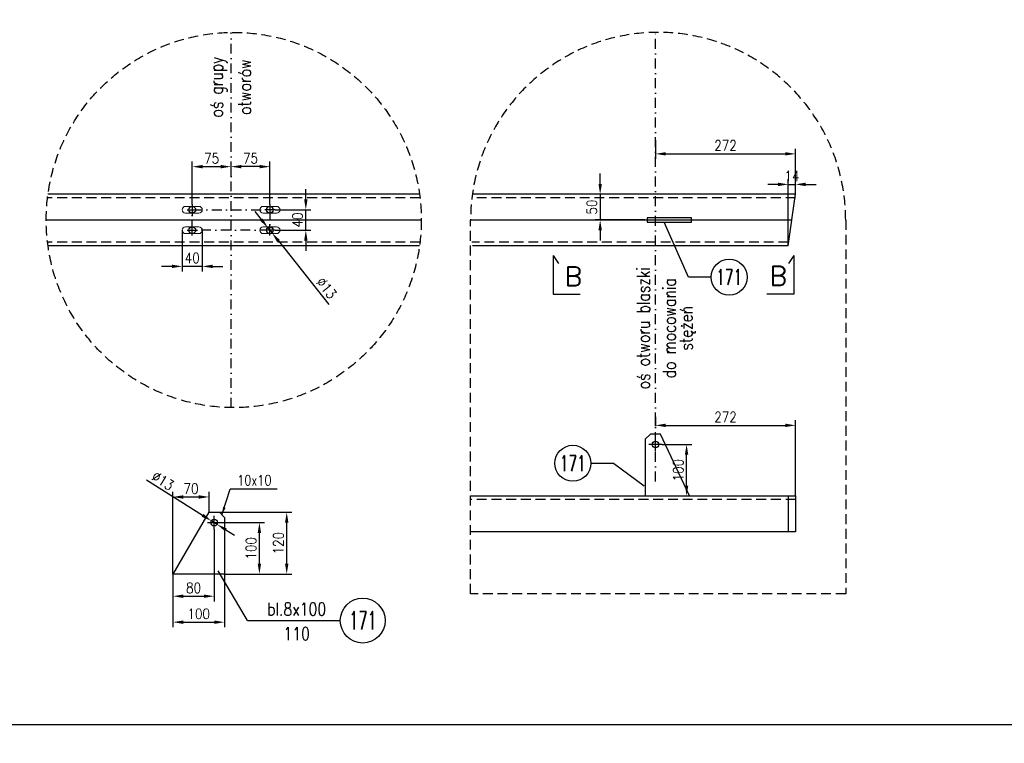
# Model space of a CAD drawing. Header units: millimetres. Extents: x -34919 to 306996, y -293018 to -145733.
# Tile 169 of 256: x 79689 to 81602, y -196154 to -194748. Entities that reach past the tile are written whole.
import ezdxf
from ezdxf.enums import TextEntityAlignment as Align

# ---------------------------------------------------------------- set-up
doc = ezdxf.new("R2010")
doc.units = ezdxf.units.MM
doc.header["$LTSCALE"] = 3
doc.linetypes.add('DASHDOT', pattern=[25.4, 12.7, -6.35, 0, -6.35])
doc.linetypes.add('HIDDEN', pattern=[9.525, 6.35, -3.175])
for name, color, linetype in [('1_Słupy', 1, 'Continuous'), ('CIENKA', 4, 'Continuous'), ('K-wypełnienia', 8, 'Continuous'), ('oznaczenia', 4, 'Continuous'), ('poziome 1', 7, 'Continuous'), ('PROFILE', 2, 'Continuous'), ('Prz', 5, 'Continuous'), ('slupki', 7, 'Continuous'), ('stezenia', 4, 'Continuous')]:
    doc.layers.add(name, color=color, linetype=linetype)
doc.layers.add('OPISY', color=2, linetype='Continuous', lineweight=13)
doc.layers.add('SIATKA', color=5, linetype='Continuous', lineweight=18)
doc.styles.add('NOVE3', font='romans.shx', dxfattribs={"width": 0.7})
doc.styles.add('R20', font='romans.shx', dxfattribs={"width": 0.85})
doc.styles.add('R40', font='romans.shx', dxfattribs={"width": 0.8, "height": 40})
doc.styles.add('R50', font='romans.shx', dxfattribs={"width": 0.85, "height": 50})
doc.styles.add('ROMANS', font='romans.shx')
doc.styles.add('WYMIAR1', font='ROMANS.shx', dxfattribs={"width": 0.7, "oblique": 15})
doc.styles.add('WYMIARY', font='ROMANS.shx', dxfattribs={"width": 0.75, "oblique": 15})
doc.dimstyles.new('NORM20', dxfattribs={"dimscale": 20, "dimtxt": 2, "dimasz": 1.5, "dimexe": 1, "dimexo": 1, "dimgap": 1, "dimtad": 1, "dimdec": 0, "dimzin": 0, "dimdsep": 46, "dimtxsty": 'WYMIAR1', "dimcen": 1.5, "dimclrd": 4, "dimclre": 4, "dimclrt": 3, "dimadec": 0, "dimazin": 0, "dimtfac": 1, "dimtdec": 0, "dimtmove": 2, "dimatfit": 3, "dimfxl": 1, "dimtolj": 1, "dimtzin": 0, "dimarcsym": 0})
doc.dimstyles.new('Skala 1_10', dxfattribs={"dimscale": 10, "dimtxt": 2, "dimasz": 2, "dimexe": 1, "dimexo": 0, "dimtad": 1, "dimdec": 0, "dimdsep": 46, "dimtxsty": 'R20', "dimcen": 0, "dimclrd": 4, "dimclre": 4, "dimclrt": 3, "dimadec": 0, "dimazin": 0, "dimtfac": 1, "dimtdec": 0, "dimtix": 1, "dimtmove": 0, "dimatfit": 2, "dimfxl": 1, "dimtolj": 1, "dimtzin": 0, "dimarcsym": 0})

# ---------------------------------------------------------------- blocks, each defined once
blk = doc.blocks.new('A$C1702099F')
at = {"color": 6}
for p, q in [((13, 6.5), (-13, 6.5)), ((13, -6.5), (-13, -6.5))]:
    blk.add_line(p, q, dxfattribs=at)
for centre, start, end in [((-13, 0), 90, 270), ((13, 0), 270, 90)]:
    blk.add_arc(centre, 6.5, start, end, dxfattribs=at)
blk = doc.blocks.new('*D1541')
at = {"layer": 'Defpoints', "color": 0, "transparency": 16777216}
for p in [(80005, -195157, 0), (80044, -195157, 0), (80005, -195227.1)]:
    blk.add_point(p, dxfattribs=at)
at = {"layer": 'SIATKA', "color": 4, "lineweight": -2, "transparency": 16777216}
for p, q in [((80005, -195157), (80005, -195237.1)), ((80044, -195157), (80044, -195237.1)), ((79985, -195227.1), (79965, -195227.1)), ((80044, -195227.1), (80005, -195227.1)), ((80064, -195227.1), (80084, -195227.1))]:
    blk.add_line(p, q, dxfattribs=at)
at = {"layer": 'SIATKA', "color": 4, "transparency": 16777216}
for points in [[(79985, -195223.8), (79985, -195230.4), (80005, -195227.1)], [(80064, -195223.8), (80064, -195230.4), (80044, -195227.1)]]:
    blk.add_solid(points, dxfattribs=at)
at = {"layer": 'SIATKA', "color": 3, "transparency": 16777216, "insert": (80024.5, -195210.8), "char_height": 20, "attachment_point": 5, "style": 'R20'}
blk.add_mtext('\\A1;40', dxfattribs=at)
blk = doc.blocks.new('*D1644')
at = {"layer": 'Defpoints', "color": 0, "transparency": 16777216}
for p in [(80100, -195033.4), (80100, -195053.9, 0), (80175.4, -195106.8, 0)]:
    blk.add_point(p, dxfattribs=at)
at = {"layer": 'SIATKA', "color": 4, "lineweight": -2, "transparency": 16777216}
for p, q in [((80100, -195053.9), (80100, -195023.4)), ((80155.4, -195033.4), (80120, -195033.4)), ((80175.4, -195106.8), (80175.4, -195023.4))]:
    blk.add_line(p, q, dxfattribs=at)
at = {"layer": 'SIATKA', "color": 4, "transparency": 16777216}
for points in [[(80120, -195030.1), (80120, -195036.7), (80100, -195033.4)], [(80155.4, -195030.1), (80155.4, -195036.7), (80175.4, -195033.4)]]:
    blk.add_solid(points, dxfattribs=at)
at = {"layer": 'SIATKA', "color": 3, "transparency": 16777216, "insert": (80137.7, -195017.2), "char_height": 20, "attachment_point": 5, "style": 'R20'}
blk.add_mtext('\\A1;75', dxfattribs=at)
blk = doc.blocks.new('*D1542')
at = {"layer": 'Defpoints', "color": 0, "transparency": 16777216}
for p in [(80100, -195033.4), (80100, -195053.9, 0), (80024.5, -195106.8, 0)]:
    blk.add_point(p, dxfattribs=at)
at = {"layer": 'SIATKA', "color": 4, "lineweight": -2, "transparency": 16777216}
for p, q in [((80024.5, -195106.8), (80024.5, -195023.4)), ((80044.5, -195033.4), (80080, -195033.4)), ((80100, -195053.9), (80100, -195023.4))]:
    blk.add_line(p, q, dxfattribs=at)
at = {"layer": 'SIATKA', "color": 4, "transparency": 16777216}
for points in [[(80044.5, -195030.1), (80044.5, -195036.7), (80024.5, -195033.4)], [(80080, -195030.1), (80080, -195036.7), (80100, -195033.4)]]:
    blk.add_solid(points, dxfattribs=at)
at = {"layer": 'SIATKA', "color": 3, "transparency": 16777216, "insert": (80062.3, -195017.2), "char_height": 20, "attachment_point": 5, "style": 'R20'}
blk.add_mtext('\\A1;75', dxfattribs=at)
blk = doc.blocks.new('*D1645')
at = {"layer": 'Defpoints', "color": 0, "transparency": 16777216}
for p in [(80185.6, -195117, 0), (80245.2, -195117), (80185.6, -195157, 0)]:
    blk.add_point(p, dxfattribs=at)
at = {"layer": 'SIATKA', "color": 4, "lineweight": -2, "transparency": 16777216}
for p, q in [((80245.2, -195097), (80245.2, -195077)), ((80185.6, -195117), (80255.2, -195117)), ((80245.2, -195157), (80245.2, -195117)), ((80185.6, -195157), (80255.2, -195157)), ((80245.2, -195177), (80245.2, -195197))]:
    blk.add_line(p, q, dxfattribs=at)
at = {"layer": 'SIATKA', "color": 4, "transparency": 16777216}
for points in [[(80241.9, -195097), (80248.5, -195097), (80245.2, -195117)], [(80241.9, -195177), (80248.5, -195177), (80245.2, -195157)]]:
    blk.add_solid(points, dxfattribs=at)
at = {"layer": 'SIATKA', "color": 3, "transparency": 16777216, "insert": (80229, -195137), "char_height": 20, "attachment_point": 5, "rotation": 90, "style": 'R20'}
blk.add_mtext('\\A1;40', dxfattribs=at)
blk = doc.blocks.new('*D1543')
at = {"layer": 'Defpoints', "color": 0, "transparency": 16777216}
for p in [(80171.4, -195151.9), (80179.5, -195162.1)]:
    blk.add_point(p, dxfattribs=at)
at = {"layer": 'SIATKA', "color": 4, "lineweight": -2, "transparency": 16777216}
for p, q in [((80158.9, -195136.3), (80146.5, -195120.6)), ((80171.4, -195151.9), (80179.5, -195162.1)), ((80191.9, -195177.7), (80290, -195301))]:
    blk.add_line(p, q, dxfattribs=at)
at = {"layer": 'SIATKA', "color": 4, "transparency": 16777216}
for points in [[(80161.5, -195134.2), (80156.3, -195138.3), (80171.4, -195151.9)], [(80194.5, -195175.7), (80189.3, -195179.8), (80179.5, -195162.1)]]:
    blk.add_solid(points, dxfattribs=at)
at = {"layer": 'SIATKA', "color": 3, "transparency": 16777216, "insert": (80285.4, -195269.2), "char_height": 20, "attachment_point": 5, "rotation": 308.4981, "style": 'R20'}
blk.add_mtext('\\A1;∅13', dxfattribs=at)
blk = doc.blocks.new('*D1646')
at = {"layer": 'Defpoints', "color": 0, "transparency": 16777216}
for p in [(80937.6, -195573, 0), (80985, -195573), (80976.4, -195673, 0)]:
    blk.add_point(p, dxfattribs=at)
at = {"layer": 'SIATKA', "color": 4, "lineweight": -2, "transparency": 16777216}
for p, q in [((80937.6, -195573), (80995, -195573)), ((80985, -195653), (80985, -195593)), ((80976.4, -195673), (80995, -195673))]:
    blk.add_line(p, q, dxfattribs=at)
at = {"layer": 'SIATKA', "color": 4, "transparency": 16777216}
for points in [[(80981.7, -195593), (80988.3, -195593), (80985, -195573)], [(80981.7, -195653), (80988.3, -195653), (80985, -195673)]]:
    blk.add_solid(points, dxfattribs=at)
at = {"layer": 'SIATKA', "color": 3, "transparency": 16777216, "insert": (80968.8, -195623), "char_height": 20, "attachment_point": 5, "rotation": 90, "style": 'R20'}
blk.add_mtext('\\A1;100', dxfattribs=at)
blk = doc.blocks.new('*D1546')
at = {"layer": 'Defpoints', "color": 0, "transparency": 16777216}
for p in [(80067.1, -195737.8), (79987.1, -195824.7), (80067.1, -195867.8)]:
    blk.add_point(p, dxfattribs=at)
at = {"layer": 'SIATKA', "color": 4, "lineweight": -2, "transparency": 16777216}
for p, q in [((80067.1, -195737.8), (80067.1, -195877.8)), ((79987.1, -195824.7), (79987.1, -195877.8)), ((80007.1, -195867.8), (80047.1, -195867.8))]:
    blk.add_line(p, q, dxfattribs=at)
at = {"layer": 'SIATKA', "color": 4, "transparency": 16777216}
for points in [[(80007.1, -195864.5), (80007.1, -195871.1), (79987.1, -195867.8)], [(80047.1, -195864.5), (80047.1, -195871.1), (80067.1, -195867.8)]]:
    blk.add_solid(points, dxfattribs=at)
at = {"layer": 'SIATKA', "color": 3, "transparency": 16777216, "insert": (80027.1, -195851.6), "char_height": 20, "attachment_point": 5, "style": 'R20'}
blk.add_mtext('\\A1;80', dxfattribs=at)
blk = doc.blocks.new('*D1547')
at = {"layer": 'Defpoints', "color": 0, "transparency": 16777216}
for p in [(79987.1, -195824.7), (80087.1, -195824.7), (80087.1, -195918.2)]:
    blk.add_point(p, dxfattribs=at)
at = {"layer": 'SIATKA', "color": 4, "lineweight": -2, "transparency": 16777216}
for p, q in [((79987.1, -195824.7), (79987.1, -195928.2)), ((80087.1, -195824.7), (80087.1, -195928.2)), ((80007.1, -195918.2), (80067.1, -195918.2))]:
    blk.add_line(p, q, dxfattribs=at)
at = {"layer": 'SIATKA', "color": 4, "transparency": 16777216}
for points in [[(80007.1, -195914.9), (80007.1, -195921.6), (79987.1, -195918.2)], [(80067.1, -195914.9), (80067.1, -195921.6), (80087.1, -195918.2)]]:
    blk.add_solid(points, dxfattribs=at)
at = {"layer": 'SIATKA', "color": 3, "transparency": 16777216, "insert": (80037.1, -195902), "char_height": 20, "attachment_point": 5, "style": 'R20'}
blk.add_mtext('\\A1;100', dxfattribs=at)
blk = doc.blocks.new('*D1548')
at = {"layer": 'Defpoints', "color": 0, "transparency": 16777216}
for p in [(80080.1, -195724.8), (80155, -195724.8), (80087.1, -195824.7)]:
    blk.add_point(p, dxfattribs=at)
at = {"layer": 'SIATKA', "color": 4, "lineweight": -2, "transparency": 16777216}
for p, q in [((80080.1, -195724.8), (80165, -195724.8)), ((80155, -195804.7), (80155, -195744.8)), ((80087.1, -195824.7), (80165, -195824.7))]:
    blk.add_line(p, q, dxfattribs=at)
at = {"layer": 'SIATKA', "color": 4, "transparency": 16777216}
for points in [[(80151.7, -195744.8), (80158.3, -195744.8), (80155, -195724.8)], [(80151.7, -195804.7), (80158.3, -195804.7), (80155, -195824.7)]]:
    blk.add_solid(points, dxfattribs=at)
at = {"layer": 'SIATKA', "color": 3, "transparency": 16777216, "insert": (80138.7, -195774.8), "char_height": 20, "attachment_point": 5, "rotation": 90, "style": 'R20'}
blk.add_mtext('\\A1;100', dxfattribs=at)
blk = doc.blocks.new('*D1549')
at = {"layer": 'Defpoints', "color": 0, "transparency": 16777216}
for p in [(80077.1, -195704.8), (80208.1, -195704.8), (80087.1, -195824.7)]:
    blk.add_point(p, dxfattribs=at)
at = {"layer": 'SIATKA', "color": 4, "lineweight": -2, "transparency": 16777216}
for p, q in [((80077.1, -195704.8), (80218.1, -195704.8)), ((80208.1, -195804.7), (80208.1, -195724.8)), ((80087.1, -195824.7), (80218.1, -195824.7))]:
    blk.add_line(p, q, dxfattribs=at)
at = {"layer": 'SIATKA', "color": 4, "transparency": 16777216}
for points in [[(80204.8, -195724.8), (80211.4, -195724.8), (80208.1, -195704.8)], [(80204.8, -195804.7), (80211.4, -195804.7), (80208.1, -195824.7)]]:
    blk.add_solid(points, dxfattribs=at)
at = {"layer": 'SIATKA', "color": 3, "transparency": 16777216, "insert": (80191.9, -195764.8), "char_height": 20, "attachment_point": 5, "rotation": 90, "style": 'R20'}
blk.add_mtext('\\A1;120', dxfattribs=at)
blk = doc.blocks.new('*D1550')
at = {"layer": 'Defpoints', "color": 0, "transparency": 16777216}
for p in [(80057.1, -195675), (80057.1, -195704.8), (79987.1, -195824.7)]:
    blk.add_point(p, dxfattribs=at)
at = {"layer": 'SIATKA', "color": 4, "lineweight": -2, "transparency": 16777216}
for p, q in [((79987.1, -195824.7), (79987.1, -195665)), ((80057.1, -195704.8), (80057.1, -195665)), ((80007.1, -195675), (80037.1, -195675))]:
    blk.add_line(p, q, dxfattribs=at)
at = {"layer": 'SIATKA', "color": 4, "transparency": 16777216}
for points in [[(80007.1, -195671.7), (80007.1, -195678.4), (79987.1, -195675)], [(80037.1, -195671.7), (80037.1, -195678.4), (80057.1, -195675)]]:
    blk.add_solid(points, dxfattribs=at)
at = {"layer": 'SIATKA', "color": 3, "transparency": 16777216, "insert": (80022.1, -195658.8), "char_height": 20, "attachment_point": 5, "style": 'R20'}
blk.add_mtext('\\A1;70', dxfattribs=at)
blk = doc.blocks.new('*D1551')
at = {"layer": 'Defpoints', "color": 0, "transparency": 16777216}
for p in [(80061.6, -195721.4), (80072.7, -195728.2)]:
    blk.add_point(p, dxfattribs=at)
at = {"layer": 'SIATKA', "color": 4, "lineweight": -2, "transparency": 16777216}
for p, q in [((80044.7, -195710.8), (79935.3, -195642.6)), ((80072.7, -195728.2), (80061.6, -195721.4)), ((80089.6, -195738.8), (80106.6, -195749.4))]:
    blk.add_line(p, q, dxfattribs=at)
at = {"layer": 'SIATKA', "color": 4, "transparency": 16777216}
for points in [[(80046.4, -195707.9), (80042.9, -195713.6), (80061.6, -195721.4)], [(80091.4, -195736), (80087.9, -195741.6), (80072.7, -195728.2)]]:
    blk.add_solid(points, dxfattribs=at)
at = {"layer": 'SIATKA', "color": 3, "transparency": 16777216, "insert": (79967.4, -195643.5), "char_height": 20, "attachment_point": 5, "rotation": 328.0518, "style": 'R20'}
blk.add_mtext('\\A1;∅13', dxfattribs=at)
blk = doc.blocks.new('*D1647')
at = {"layer": 'Defpoints', "color": 0, "transparency": 16777216}
for p in [(80844.6, -195087, 0), (80817.1, -195137), (80903.6, -195137, 0)]:
    blk.add_point(p, dxfattribs=at)
at = {"layer": 'SIATKA', "color": 4, "lineweight": -2, "transparency": 16777216}
for p, q in [((80817.1, -195067), (80817.1, -195047)), ((80844.6, -195087), (80807.1, -195087)), ((80817.1, -195087), (80817.1, -195137)), ((80903.6, -195137), (80807.1, -195137)), ((80817.1, -195157), (80817.1, -195177))]:
    blk.add_line(p, q, dxfattribs=at)
at = {"layer": 'SIATKA', "color": 4, "transparency": 16777216}
for points in [[(80813.8, -195067), (80820.4, -195067), (80817.1, -195087)], [(80813.8, -195157), (80820.4, -195157), (80817.1, -195137)]]:
    blk.add_solid(points, dxfattribs=at)
at = {"layer": 'SIATKA', "color": 3, "transparency": 16777216, "insert": (80800.9, -195112), "char_height": 20, "attachment_point": 5, "rotation": 90, "style": 'R20'}
blk.add_mtext('\\A1;50', dxfattribs=at)
blk = doc.blocks.new('*D1650')
at = {"layer": 'Defpoints', "color": 0, "transparency": 16777216}
for p in [(80924.6, -195537.7), (81196.6, -195535.9), (81196.6, -195673, 0)]:
    blk.add_point(p, dxfattribs=at)
at = {"layer": 'SIATKA', "color": 4, "lineweight": -2, "transparency": 16777216}
for p, q in [((80924.6, -195537.7), (80924.6, -195525.9)), ((80944.6, -195535.9), (81176.6, -195535.9)), ((81196.6, -195673), (81196.6, -195525.9))]:
    blk.add_line(p, q, dxfattribs=at)
at = {"layer": 'SIATKA', "color": 4, "transparency": 16777216}
for points in [[(80944.6, -195532.6), (80944.6, -195539.2), (80924.6, -195535.9)], [(81176.6, -195532.6), (81176.6, -195539.2), (81196.6, -195535.9)]]:
    blk.add_solid(points, dxfattribs=at)
at = {"layer": 'SIATKA', "color": 3, "transparency": 16777216, "insert": (81060.6, -195519.6), "char_height": 20, "attachment_point": 5, "style": 'R20'}
blk.add_mtext('\\A1;272', dxfattribs=at)
blk = doc.blocks.new('*D1651')
at = {"layer": 'Defpoints', "color": 0, "transparency": 16777216}
for p in [(80924.6, -194990.7), (81196.6, -195008.5), (81196.6, -195087, 0)]:
    blk.add_point(p, dxfattribs=at)
at = {"layer": 'SIATKA', "color": 4, "lineweight": -2, "transparency": 16777216}
for p, q in [((80924.6, -194990.7), (80924.6, -195018.5)), ((81196.6, -195087), (81196.6, -194998.5)), ((80944.6, -195008.5), (81176.6, -195008.5))]:
    blk.add_line(p, q, dxfattribs=at)
at = {"layer": 'SIATKA', "color": 4, "transparency": 16777216}
for points in [[(80944.6, -195005.2), (80944.6, -195011.8), (80924.6, -195008.5)], [(81176.6, -195005.2), (81176.6, -195011.8), (81196.6, -195008.5)]]:
    blk.add_solid(points, dxfattribs=at)
at = {"layer": 'SIATKA', "color": 3, "transparency": 16777216, "insert": (81060.6, -194992.2), "char_height": 20, "attachment_point": 5, "style": 'R20'}
blk.add_mtext('\\A1;272', dxfattribs=at)
blk = doc.blocks.new('*D1654')
at = {"layer": 'Defpoints', "color": 0, "transparency": 16777216}
for p in [(81196.6, -195067.8), (81196.6, -195087, 0), (81182.6, -195187, 0)]:
    blk.add_point(p, dxfattribs=at)
at = {"layer": 'stezenia', "color": 4, "lineweight": -2, "transparency": 16777216}
for p, q in [((81182.6, -195187), (81182.6, -195057.8)), ((81196.6, -195087), (81196.6, -195057.8)), ((81162.6, -195067.8), (81142.6, -195067.8)), ((81182.6, -195067.8), (81196.6, -195067.8)), ((81216.6, -195067.8), (81236.6, -195067.8))]:
    blk.add_line(p, q, dxfattribs=at)
at = {"layer": 'stezenia', "color": 4, "transparency": 16777216}
for points in [[(81162.6, -195064.5), (81162.6, -195071.2), (81182.6, -195067.8)], [(81216.6, -195064.5), (81216.6, -195071.2), (81196.6, -195067.8)]]:
    blk.add_solid(points, dxfattribs=at)
at = {"layer": 'stezenia', "color": 3, "transparency": 16777216, "insert": (81189.6, -195051.6), "char_height": 20, "attachment_point": 5, "style": 'R20'}
blk.add_mtext('\\A1;14', dxfattribs=at)

msp = doc.modelspace()

# ---------------------------------------------------------------- linework, layer by layer
at = {"color": 7}
for p, q in [((80014.348, -195117.01, 0), (80034.733, -195117.01, 0)), ((80024.541, -195106.818, 0), (80024.541, -195127.202, 0)), ((80185.609, -195117.01, 0), (80165.224, -195117.01, 0)), ((80175.417, -195106.818, 0), (80175.417, -195127.202, 0)), ((80014.348, -195157.01, 0), (80034.733, -195157.01, 0)), ((80024.541, -195167.202, 0), (80024.541, -195146.818, 0)), ((80185.609, -195157.01, 0), (80165.224, -195157.01, 0)), ((80175.417, -195167.202, 0), (80175.417, -195146.818, 0))]:
    msp.add_line(p, q, dxfattribs=at)
at = {"color": 1}
for p, q in [((80725.463, -195206.166, 0), (80725.463, -195280.984, 0)), ((80725.463, -195206.166, 0), (80736.261, -195221.766, 0)), ((81193.537, -195206.166, 0), (81182.739, -195221.766, 0)), ((81193.537, -195206.166, 0), (81193.537, -195280.984, 0)), ((80725.463, -195280.984, 0), (80778.139, -195280.984, 0)), ((81193.537, -195280.984, 0), (81140.861, -195280.984, 0))]:
    msp.add_line(p, q, dxfattribs=at)
at = {"color": 4}
msp.add_line((80132.028, -195915.137, 0), (80312.145, -195915.137, 0), dxfattribs=at)
at = {"color": 6, "elevation": 0}
for points in [[(80990.596, -195673.042), (80934.596, -195553.042), (80934.596, -195553.042), (80914.596, -195553.042), (80904.596, -195563.042), (80904.596, -195673.042), (80990.596, -195673.042)], [(79987.148, -195824.705), (80057.148, -195704.796), (80057.148, -195704.796), (80077.148, -195704.796), (80087.148, -195714.796), (80087.148, -195824.705), (79987.148, -195824.705)]]:
    msp.add_lwpolyline(points, dxfattribs=at)
at = {"color": 7}
for centre in [(80024.541, -195117.01, 0), (80175.417, -195117.01, 0), (80024.541, -195157.01, 0), (80175.417, -195157.01, 0)]:
    msp.add_circle(centre, 6.5, dxfattribs=at)
at = {"color": 4}
for centre in [(81067.738, -195247.943, 0), (80763.877, -195609.628, 0)]:
    msp.add_circle(centre, 35, dxfattribs=at)
at = {"color": 6}
for centre in [(80924.596, -195573.042, 0), (80067.148, -195724.796, 0)]:
    msp.add_circle(centre, 6.5, dxfattribs=at)
at = {"layer": 'CIENKA', "linetype": 'Continuous'}
for p, q in [((81032.738, -195247.943, 0), (80988.535, -195247.943, 0)), ((80798.877, -195609.628, 0), (80843.08, -195609.628, 0)), ((80132.028, -195915.137, 0), (80074.989, -195818.193, 0))]:
    msp.add_line(p, q, dxfattribs=at)
at = {"layer": 'CIENKA', "linetype": 'Continuous', "elevation": 0, "flags": 128}
for points in [[(80988.535, -195247.943), (80941.514, -195141.01)], [(80843.08, -195609.628), (80902.376, -195653.587)]]:
    msp.add_lwpolyline(points, dxfattribs=at)
at = {"layer": 'K-wypełnienia', "color": 1, "linetype": 'Continuous'}
msp.add_circle((80355.711, -195915.137, 0), 43.566, dxfattribs=at)
at = {"layer": 'oznaczenia'}
msp.add_line((80189.562, -195659.576, 0), (80098.381, -195659.576, 0), dxfattribs=at)
at = {"layer": 'poziome 1', "color": 3, "linetype": 'HIDDEN', "elevation": 0}
msp.add_lwpolyline([(81294.114, -195137.01), (81294.114, -195863.046), (80565.361, -195863.046), (80565.361, -195137.01)], dxfattribs=at)
at = {"layer": 'poziome 1', "color": 3, "linetype": 'HIDDEN'}
msp.add_circle((80105.12, -195137.01, 0), 364.376, dxfattribs=at)
msp.add_arc((80929.737, -195137.01, 0), 364.376, 0, 180, dxfattribs=at)
at = {"layer": 'PROFILE', "color": 2, "linetype": 'Continuous'}
for p, q in [((80466.05, -195087.01, 0), (79744.191, -195087.01, 0)), ((81196.596, -195087.01, 0), (80568.808, -195087.01, 0)), ((81182.596, -195187.01, 0), (81196.596, -195087.01, 0)), ((80466.05, -195187.01, 0), (79744.191, -195187.01, 0)), ((81182.596, -195187.01, 0), (80568.808, -195187.01, 0)), ((80565.361, -195673.042, 0), (81182.596, -195673.042)), ((81182.596, -195673.042, 0), (81182.596, -195743.042, 0)), ((81182.596, -195743.042), (80565.361, -195743.042, 0))]:
    msp.add_line(p, q, dxfattribs=at)
at = {"layer": 'PROFILE', "color": 7, "linetype": 'Continuous'}
for p, q in [((81182.596, -195673.042), (81196.596, -195673.042)), ((81196.596, -195673.042), (81196.596, -195743.042)), ((81196.596, -195743.042), (81182.596, -195743.042))]:
    msp.add_line(p, q, dxfattribs=at)
at = {"layer": 'Prz', "elevation": 0}
msp.add_lwpolyline([(82742.729, -196117.464), (78642.729, -196117.464), (78642.729, -193217.464), (82742.729, -193217.464)], close=True, dxfattribs=at)
at = {"layer": 'slupki', "color": 4, "linetype": 'DASHDOT', "ltscale": 0.5}
for p, q in [((80099.979, -195501.35, 0), (80099.979, -194772.67, 0)), ((80924.596, -195644.766, 0), (80924.596, -194772.67, 0))]:
    msp.add_line(p, q, dxfattribs=at)
at = {"layer": 'slupki', "linetype": 'HIDDEN'}
for p, q in [((80466.951, -195094.01, 0), (79743.29, -195094.01, 0)), ((81196.596, -195094.01, 0), (80567.907, -195094.01, 0)), ((80466.951, -195180.01, 0), (79743.29, -195180.01, 0)), ((81182.596, -195180.01, 0), (80567.907, -195180.01, 0))]:
    msp.add_line(p, q, dxfattribs=at)
at = {"layer": 'slupki', "color": 3, "ltscale": 0.5}
for p, q in [((80469.497, -195137.01, 0), (79740.744, -195137.01, 0)), ((81189.596, -195137.01, 0), (80565.361, -195137.01, 0))]:
    msp.add_line(p, q, dxfattribs=at)
at = {"layer": 'slupki', "color": 7, "linetype": 'DASHDOT', "ltscale": 0.5, "elevation": 0}
msp.add_lwpolyline([(80024.541, -195117.01), (80175.417, -195117.01), (80175.417, -195157.01), (80024.541, -195157.01)], close=True, dxfattribs=at)
at = {"layer": 'slupki', "color": 4, "linetype": 'DASHDOT', "elevation": 0, "flags": 128}
for points in [[(80937.596, -195573.042), (80911.596, -195573.042)], [(80924.596, -195586.042), (80924.596, -195560.042)], [(80067.148, -195737.796), (80067.148, -195711.796)], [(80054.148, -195724.796), (80080.148, -195724.796)]]:
    msp.add_lwpolyline(points, dxfattribs=at)
at = {"layer": 'slupki', "linetype": 'HIDDEN', "elevation": 0}
msp.add_lwpolyline([(81196.596, -195680.042), (80565.361, -195680.042)], dxfattribs=at)
at = {"layer": 'stezenia', "color": 4}
for p, q in [((80924.596, -194981.649, 0), (80924.596, -194999.702, 0)), ((80924.596, -195519.663, 0), (80924.596, -195537.716, 0))]:
    msp.add_line(p, q, dxfattribs=at)
at = {"layer": 'stezenia', "color": 6, "elevation": 0}
msp.add_lwpolyline([(80908.615, -195141.01), (80994.615, -195141.01), (80994.615, -195133.01), (80908.615, -195133.01)], close=True, dxfattribs=at)

# ---------------------------------------------------------------- block references
at = {"layer": 'SIATKA', "color": 3}
for p in [(80024.541, -195117.01, 0), (80175.417, -195117.01, 0), (80024.541, -195157.01, 0), (80175.417, -195157.01, 0)]:
    msp.add_blockref('A$C1702099F', p, dxfattribs=at)

# ---------------------------------------------------------------- texts
at = {"color": 3, "style": 'WYMIARY', "width": 0.65}
for p in [(81067.738, -195247.943, 0), (80763.877, -195609.628, 0)]:
    msp.add_text('171', height=30, dxfattribs=at).set_placement(p, align=Align.MIDDLE)
at = {"color": 20, "insert": (33837.901, -182331.101), "char_height": 300, "width": 16331.01415, "attachment_point": 1, "style": 'NOVE3'}
msp.add_mtext('{\\C1;Wytyczne montażowe\\P\\H0.83333x;\\C3;Podczas montażu należy bezwzględnie przestrzegać dopuszczalnych tolerancji z uwagi na ścisłe dopasowanie elementów amortyzujących ugięcia dźwigarów przekrycia auli.\\P\\H1.2x;\\C1;\\PZabezpieczenia antykorozyjne.\\C256;\\P\\H0.83333x;\\C3;Wszystkie elementy stalowe konstrukcji należy poddać ocynkowaniu ogniowemu.\\PKonstrukcje przeznaczone do cynkowania ogniowego powinny odpowiadać następującym warunkom:\\P\\pl900;^I1. Spoiny powinny być wykonane metodą półautomatyczną w osłonie gazów ochronnych. Nie zaleca się spawania elektrodą otuloną, ze względu na złą jakość powłoki cynkowej na spoinach.\\P^I2. Powierzchnia konstrukcji powinna być wolna od: zawalcowań, zgorzelin, odprysków po spawaniu, ostrych krawędzi, zanieczyszczeń farbami, olejami, emulsjami oraz innymi materiałami stosowanymi przy trasowaniu, znakowaniu, spawaniu, wierceniu itp. W przypadku spawania elektrodą należy dokładnie usunąć otulinę spawalniczą w celu zminimalizowania wad powłoki. Po ocynkowaniu uwydatnią się wady jakości powierzchni stali np. zawalcowania, rysy traserskie, zeszlifowania, pory, odpryski spawalnicze, wadliwe spoiny.\\P^I3. Elementy konstrukcyjne powinny posiadać odpowiednie otwory technologiczne do odpowietrzenia, swobodnego przepływu cynku zewnątrz i wewnątrz elementu oraz do podwieszenia (mogą być przyspawane uchwyty z blachy z otworami).\\P^I4. W przypadku powierzchni spawanych na zakładkę, spoina powinna być szczelna ze wszystkich stron (spawana na około), a nakładki szczelnie przylegać do konstrukcji. Przekroje skrzynkowe oraz powierzchnie nakładające się mogą powodować uszkodzenie konstrukcji - pękanie spoin.\\P^I5. Każdy element konstrukcyjny powinien składać się z jednego gatunku stali.\\P^I6. Konstrukcje nie powinny posiadać małych szczelin lub wnęk. Spoiny powinny być szczelne i zamknięte wokół elementu, ponieważ w przeciwnym przypadku mogą po cynkowaniu wylewać się z nich resztki topnika i kwasu pogarszając jakość powłoki (tzw. "krwawe wycieki").\\P^I7. Naddatek wymiarowy dla otworów pod śruby powinien wynosić 1 - 2 mm.\\PTermiczne oddziaływanie kąpieli cynkowej uwalnia w elementach naprężenia wewnętrzne, co może powodować odkształcenia. Szczególnie uwidacznia się to w elementach spawanych. Dotyczy to także dwuteowników spawanych, których odkształcenia po cynkowaniu mogą przekroczyć dopuszczalne normy, oraz nie usztywnionych arkuszy blach i otwartych kształtowników giętych.\\P\\C256;\\P\\pl0;\\H1.2x;\\C1;Malowanie konstrukcji.\\P\\H0.83333x;\\C3;Wszystkie elementy stalowe konstrukcji należy pomalować proszkowo na kolor RAL 9011}', dxfattribs=at)
at = {"layer": '1_Słupy', "color": 1, "style": 'ROMANS'}
for p in [(80748.118, -195265.179, 0), (81146.318, -195264.412, 0)]:
    msp.add_text('B', height=37.5, dxfattribs=at).set_placement(p)
at = {"layer": 'OPISY', "style": 'R50', "width": 0.8}
for s, p in [('oś grupy', (80075.748, -194878.637, 0)), ('otworów', (80126.125, -194878.637, 0)), ('oś otworu blaszki', (80900.365, -195347.13, 0)), ('do mocowania', (80950.742, -195347.13, 0)), ('stężeń', (80987.145, -195347.13, 0))]:
    msp.add_text(s, height=25, rotation=90, dxfattribs=at).set_placement(p, align=Align.MIDDLE)
at = {"layer": 'OPISY', "width": 0.8}
for s, height, style, p in [('10x10', 20, 'R40', (80145.194, -195642.513, 0)), ('bl.8x100', 25, 'R50', (80227.3, -195892.924, 0)), ('110', 25, 'R50', (80227.3, -195940.526, 0))]:
    msp.add_text(s, height=height, dxfattribs=dict(at, style=style)).set_placement(p, align=Align.MIDDLE)
at = {"layer": 'OPISY', "color": 2, "style": 'R50', "width": 0.6}
msp.add_text('171', height=35, dxfattribs=at).set_placement((80356.104, -195914.929, 0), align=Align.MIDDLE)

# ---------------------------------------------------------------- dimensions: what is measured, and where the dimension line sits
at = {"layer": 'SIATKA', "color": 3}
for base, p1, p2, picture, middle in [((81196.596, -195008.493, 0), (80924.596, -194990.675, 0), (81196.596, -195087.01, 0), '*D1651', (81060.596, -194992.243, 0)), ((80099.979, -195033.412, 0), (80175.417, -195106.818, 0), (80099.979, -195053.86, 0), '*D1644', (80137.698, -195017.162, 0)), ((81196.596, -195535.889, 0), (80924.596, -195537.716, 0), (81196.596, -195673.042), '*D1650', (81060.596, -195519.639, 0)), ((80057.148, -195675.049, 0), (79987.148, -195824.705, 0), (80057.148, -195704.796, 0), '*D1550', (80022.148, -195658.799, 0)), ((80067.148, -195867.807, 0), (79987.148, -195824.705, 0), (80067.148, -195737.796, 0), '*D1546', (80027.148, -195851.557, 0)), ((80087.148, -195918.224, 0), (79987.148, -195824.705, 0), (80087.148, -195824.705, 0), '*D1547', (80037.148, -195901.974, 0))]:
    dim = msp.add_linear_dim(base=base, p1=p1, p2=p2, dimstyle='Skala 1_10', dxfattribs=at)
    dim.commit()
    dim.dimension.update_dxf_attribs({"geometry": picture, "text_midpoint": middle})
for base, p1, p2, angle, picture, middle in [((80099.979, -195033.412, 0), (80024.541, -195106.818, 0), (80099.979, -195053.86, 0), 180, '*D1542', (80062.26, -195017.162, 0)), ((80817.117, -195137.01, 0), (80844.56, -195087.01, 0), (80903.6, -195137.01, 0), 90, '*D1647', (80800.867, -195112.01, 0)), ((80245.203, -195117.01, 0), (80185.609, -195157.01, 0), (80185.609, -195117.01, 0), 90, '*D1645', (80228.953, -195137.01, 0)), ((80985.007, -195573.042, 0), (80976.414, -195673.042), (80937.596, -195573.042, 0), 90, '*D1646', (80968.757, -195623.042, 0)), ((80208.102, -195704.796, 0), (80087.148, -195824.705, 0), (80077.148, -195704.796, 0), 90, '*D1549', (80191.852, -195764.751, 0)), ((80154.995, -195724.796, 0), (80087.148, -195824.705, 0), (80080.148, -195724.796, 0), 90, '*D1548', (80138.745, -195774.751, 0))]:
    dim = msp.add_linear_dim(base=base, p1=p1, p2=p2, angle=angle, dimstyle='Skala 1_10', dxfattribs=at)
    dim.commit()
    dim.dimension.update_dxf_attribs({"geometry": picture, "text_midpoint": middle})
for p1, p2, picture, middle in [((80171.37, -195151.923, 0), (80179.463, -195162.097, 0), '*D1543', (80272.727, -195279.354, 0)), ((80072.663, -195728.236, 0), (80061.632, -195721.357, 0), '*D1551', (79958.838, -195657.253, 0))]:
    dim = msp.add_diameter_dim_2p(p1=p1, p2=p2, dimstyle='Skala 1_10', dxfattribs=at)
    dim.commit()
    dim.dimension.update_dxf_attribs({"geometry": picture, "text_midpoint": middle, "dimtype": 163})
dim = msp.add_linear_dim(base=(80005.041, -195227.085, 0), p1=(80044.041, -195157.01, 0), p2=(80005.041, -195157.01, 0), text='40', dimstyle='Skala 1_10', dxfattribs=at)
dim.commit()
dim.dimension.update_dxf_attribs({"geometry": '*D1541', "text_midpoint": (80024.541, -195210.835, 0)})
at = {"layer": 'stezenia', "color": 3}
dim = msp.add_linear_dim(base=(81196.596, -195067.822, 0), p1=(81182.596, -195187.01, 0), p2=(81196.596, -195087.01, 0), dimstyle='Skala 1_10', dxfattribs=at)
dim.commit()
dim.dimension.update_dxf_attribs({"geometry": '*D1654', "text_midpoint": (81189.596, -195051.572, 0)})

# ---------------------------------------------------------------- leaders
at = {"layer": 'oznaczenia'}
msp.add_leader([(80082.148, -195709.796), (80098.381, -195659.576)], dimstyle='NORM20', override={"dimscale": 10, "dimcen": 17687.954211}, dxfattribs=at)

doc.saveas('drawing.dxf')
